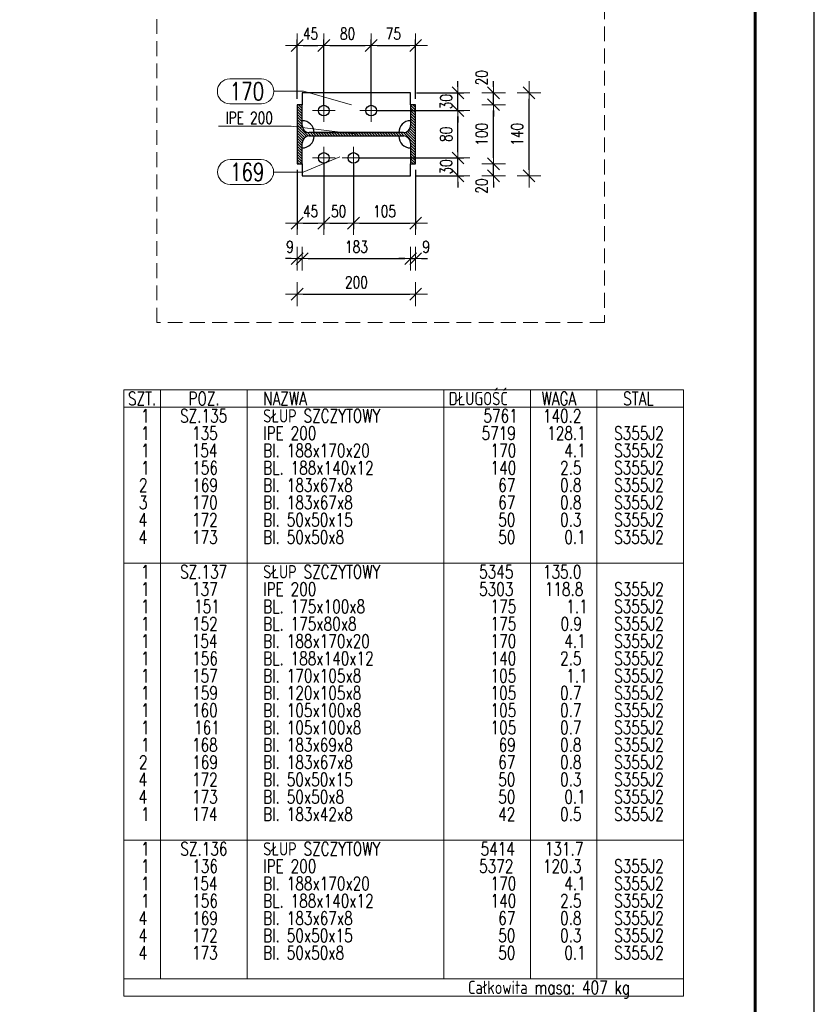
# Model space of a CAD drawing. Header units: millimetres. Extents: x -165 to 441, y 14674 to 15169.
# Tile 17 of 21: x 301 to 435, y 14801 to 14967. Entities that reach past the tile are written whole.
import ezdxf

# ---------------------------------------------------------------- set-up
doc = ezdxf.new("R2010")
doc.units = ezdxf.units.MM
doc.header["$LTSCALE"] = 10
doc.linetypes.add('HIDDEN', pattern=[0.375, 0.25, -0.125])
doc.linetypes.add('MITTE', pattern=[2, 1.25, -0.25, 0.25, -0.25])
doc.layers.get('Defpoints').update_dxf_attribs({"color": 1})
doc.layers.add('_FORMATKA', color=8, linetype='Continuous', plot=False)
for name, color, linetype, lineweight in [('_RAMKA', 7, 'Continuous', 35), ('PS_DIM', 4, 'Continuous', 13), ('PS_Hatch', 3, 'Continuous', 9), ('PS_Hidden', 2, 'HIDDEN', 9), ('PS_Mid', 5, 'MITTE', 15), ('PS_Pos', 1, 'Continuous', 15), ('PS_SOLID', 7, 'Continuous', 30)]:
    doc.layers.add(name, color=color, linetype=linetype, lineweight=lineweight)
doc.styles.add('simplex', font='simplex.shx', dxfattribs={"width": 0.75})
doc.dimstyles.new('1_10_PRZ', dxfattribs={"dimtxt": 2, "dimasz": 1, "dimexe": 2, "dimexo": 5, "dimgap": 1, "dimtad": 1, "dimdec": 0, "dimlfac": 10, "dimtxsty": 'simplex', "dimblk": 'dimznak', "dimcen": 2, "dimse1": 1, "dimse2": 1, "dimclrt": 3, "dimadec": 1, "dimazin": 0, "dimtfac": 1, "dimtdec": 0, "dimtix": 1, "dimtmove": 2, "dimatfit": 3, "dimldrblk": 'dim-grot', "dimfxl": 1, "dimarcsym": 0})
doc.dimstyles.new('1_10_SC', dxfattribs={"dimtxt": 2, "dimasz": 1, "dimexe": 1, "dimexo": 1, "dimgap": 1, "dimtad": 1, "dimdec": 0, "dimlfac": 10, "dimtxsty": 'simplex', "dimblk": 'dimznak', "dimcen": 2, "dimclrd": 256, "dimclre": 256, "dimclrt": 3, "dimadec": 1, "dimazin": 0, "dimtfac": 1, "dimtdec": 0, "dimtix": 1, "dimtmove": 2, "dimatfit": 3, "dimldrblk": 'dim-grot', "dimfxl": 1, "dimarcsym": 0})

# ---------------------------------------------------------------- blocks, each defined once
blk = doc.blocks.new('*U150')
at = {"layer": '_FORMATKA', "lineweight": -3}
blk.add_lwpolyline([(-594, 0), (0, 0), (0, 420), (-594, 420)], close=True, dxfattribs=at)
at = {"layer": '_RAMKA', "lineweight": -3, "const_width": 0.5}
blk.add_lwpolyline([(-564, 10), (-10, 10), (-10, 410), (-564, 410)], close=True, dxfattribs=at)
blk = doc.blocks.new('dimznak')
at = {"color": 0}
for points in [[(0, 2), (0, -2)], [(-2, 0), (2, 0)]]:
    blk.add_lwpolyline(points, dxfattribs=at)
at = {"color": 2}
blk.add_lwpolyline([(1, 1), (-1, -1)], dxfattribs=at)
blk = doc.blocks.new('*D175')
at = {"layer": 'Defpoints', "color": 0, "transparency": 16777216}
for p in [(352.47, 14962.45), (347.97, 14952.45), (352.47, 14951.45)]:
    blk.add_point(p, dxfattribs=at)
at = {"layer": 'PS_DIM', "lineweight": -2, "transparency": 16777216}
for p, q in [((347.97, 14953.45), (347.97, 14963.45)), ((352.47, 14952.45), (352.47, 14963.45)), ((348.97, 14962.45), (351.47, 14962.45))]:
    blk.add_line(p, q, dxfattribs=at)
at = {"layer": 'PS_DIM', "lineweight": -2, "transparency": 16777216, "rotation": 180}
blk.add_blockref('dimznak', (347.97, 14962.45), dxfattribs=at)
at = {"layer": 'PS_DIM', "lineweight": -2, "transparency": 16777216}
blk.add_blockref('dimznak', (352.47, 14962.45), dxfattribs=at)
at = {"layer": 'PS_DIM', "color": 3, "transparency": 16777216, "insert": (350.22, 14964.45), "char_height": 2, "attachment_point": 5, "style": 'simplex'}
blk.add_mtext('45', dxfattribs=at)
blk = doc.blocks.new('dim-grot')
blk.add_hatch(color=256).paths.add_polyline_path([(0, 0), (-2, 0.5), (-2, -0.5)])
blk.add_lwpolyline([(0, 0), (-2, 0.5), (-2, -0.5), (0, 0)])
blk = doc.blocks.new('*D176')
at = {"layer": 'Defpoints', "color": 0, "transparency": 16777216}
for p in [(360.47, 14962.45), (352.47, 14951.45), (360.47, 14951.45)]:
    blk.add_point(p, dxfattribs=at)
at = {"layer": 'PS_DIM', "lineweight": -2, "transparency": 16777216}
for p, q in [((352.47, 14952.45), (352.47, 14963.45)), ((360.47, 14952.45), (360.47, 14963.45)), ((353.47, 14962.45), (359.47, 14962.45))]:
    blk.add_line(p, q, dxfattribs=at)
at = {"layer": 'PS_DIM', "lineweight": -2, "transparency": 16777216, "rotation": 180}
blk.add_blockref('dimznak', (352.47, 14962.45), dxfattribs=at)
at = {"layer": 'PS_DIM', "lineweight": -2, "transparency": 16777216}
blk.add_blockref('dimznak', (360.47, 14962.45), dxfattribs=at)
at = {"layer": 'PS_DIM', "color": 3, "transparency": 16777216, "insert": (356.47, 14964.45), "char_height": 2, "attachment_point": 5, "style": 'simplex'}
blk.add_mtext('80', dxfattribs=at)
blk = doc.blocks.new('*D177')
at = {"layer": 'Defpoints', "color": 0, "transparency": 16777216}
for p in [(367.97, 14962.45), (360.47, 14951.45), (367.97, 14952.45)]:
    blk.add_point(p, dxfattribs=at)
at = {"layer": 'PS_DIM', "lineweight": -2, "transparency": 16777216}
for p, q in [((360.47, 14952.45), (360.47, 14963.45)), ((367.97, 14953.45), (367.97, 14963.45)), ((361.47, 14962.45), (366.97, 14962.45))]:
    blk.add_line(p, q, dxfattribs=at)
at = {"layer": 'PS_DIM', "lineweight": -2, "transparency": 16777216, "rotation": 180}
blk.add_blockref('dimznak', (360.47, 14962.45), dxfattribs=at)
at = {"layer": 'PS_DIM', "lineweight": -2, "transparency": 16777216}
blk.add_blockref('dimznak', (367.97, 14962.45), dxfattribs=at)
at = {"layer": 'PS_DIM', "color": 3, "transparency": 16777216, "insert": (364.22, 14964.45), "char_height": 2, "attachment_point": 5, "style": 'simplex'}
blk.add_mtext('75', dxfattribs=at)
blk = doc.blocks.new('*D178')
at = {"layer": 'Defpoints', "color": 0, "transparency": 16777216}
for p in [(352.47, 14943.45), (347.97, 14942.45), (352.47, 14932.45)]:
    blk.add_point(p, dxfattribs=at)
at = {"layer": 'PS_DIM', "lineweight": -2, "transparency": 16777216}
for p, q in [((347.97, 14941.45), (347.97, 14931.45)), ((352.47, 14942.45), (352.47, 14931.45)), ((348.97, 14932.45), (351.47, 14932.45))]:
    blk.add_line(p, q, dxfattribs=at)
at = {"layer": 'PS_DIM', "lineweight": -2, "transparency": 16777216, "rotation": 180}
blk.add_blockref('dimznak', (347.97, 14932.45), dxfattribs=at)
at = {"layer": 'PS_DIM', "lineweight": -2, "transparency": 16777216}
blk.add_blockref('dimznak', (352.47, 14932.45), dxfattribs=at)
at = {"layer": 'PS_DIM', "color": 3, "transparency": 16777216, "insert": (350.22, 14934.45), "char_height": 2, "attachment_point": 5, "style": 'simplex'}
blk.add_mtext('45', dxfattribs=at)
blk = doc.blocks.new('*D179')
at = {"layer": 'Defpoints', "color": 0, "transparency": 16777216}
for p in [(352.47, 14943.45), (357.47, 14943.45), (357.47, 14932.45)]:
    blk.add_point(p, dxfattribs=at)
at = {"layer": 'PS_DIM', "lineweight": -2, "transparency": 16777216}
for p, q in [((352.47, 14942.45), (352.47, 14931.45)), ((357.47, 14942.45), (357.47, 14931.45)), ((353.47, 14932.45), (356.47, 14932.45))]:
    blk.add_line(p, q, dxfattribs=at)
at = {"layer": 'PS_DIM', "lineweight": -2, "transparency": 16777216, "rotation": 180}
blk.add_blockref('dimznak', (352.47, 14932.45), dxfattribs=at)
at = {"layer": 'PS_DIM', "lineweight": -2, "transparency": 16777216}
blk.add_blockref('dimznak', (357.47, 14932.45), dxfattribs=at)
at = {"layer": 'PS_DIM', "color": 3, "transparency": 16777216, "insert": (354.97, 14934.45), "char_height": 2, "attachment_point": 5, "style": 'simplex'}
blk.add_mtext('50', dxfattribs=at)
blk = doc.blocks.new('*D180')
at = {"layer": 'Defpoints', "color": 0, "transparency": 16777216}
for p in [(357.47, 14943.45), (367.97, 14942.45), (367.97, 14932.45)]:
    blk.add_point(p, dxfattribs=at)
at = {"layer": 'PS_DIM', "lineweight": -2, "transparency": 16777216}
for p, q in [((357.47, 14942.45), (357.47, 14931.45)), ((367.97, 14941.45), (367.97, 14931.45)), ((358.47, 14932.45), (366.97, 14932.45))]:
    blk.add_line(p, q, dxfattribs=at)
at = {"layer": 'PS_DIM', "lineweight": -2, "transparency": 16777216, "rotation": 180}
blk.add_blockref('dimznak', (357.47, 14932.45), dxfattribs=at)
at = {"layer": 'PS_DIM', "lineweight": -2, "transparency": 16777216}
blk.add_blockref('dimznak', (367.97, 14932.45), dxfattribs=at)
at = {"layer": 'PS_DIM', "color": 3, "transparency": 16777216, "insert": (362.72, 14934.45), "char_height": 2, "attachment_point": 5, "style": 'simplex'}
blk.add_mtext('105', dxfattribs=at)
blk = doc.blocks.new('*D181')
at = {"layer": 'Defpoints', "color": 0, "transparency": 16777216}
for p in [(347.97, 14942.45), (348.82, 14942.45), (348.82, 14926.45)]:
    blk.add_point(p, dxfattribs=at)
at = {"layer": 'PS_DIM', "color": 0, "lineweight": -2, "transparency": 16777216}
for p, q in [((346.97, 14926.45), (345.97, 14926.45)), ((347.97, 14926.45), (348.82, 14926.45)), ((349.82, 14926.45), (350.82, 14926.45))]:
    blk.add_line(p, q, dxfattribs=at)
blk.add_blockref('dimznak', (347.97, 14926.45), dxfattribs=at)
at = {"layer": 'PS_DIM', "color": 0, "lineweight": -2, "transparency": 16777216, "rotation": 180}
blk.add_blockref('dimznak', (348.82, 14926.45), dxfattribs=at)
at = {"layer": 'PS_DIM', "color": 3, "transparency": 16777216, "insert": (346.75, 14928.45), "char_height": 2, "attachment_point": 5, "style": 'simplex'}
blk.add_mtext('9', dxfattribs=at)
blk = doc.blocks.new('*D182')
at = {"layer": 'Defpoints', "color": 0, "transparency": 16777216}
for p in [(348.82, 14942.45), (367.12, 14940.45), (367.12, 14926.45)]:
    blk.add_point(p, dxfattribs=at)
at = {"layer": 'PS_DIM', "color": 0, "lineweight": -2, "transparency": 16777216}
blk.add_line((349.82, 14926.45), (366.12, 14926.45), dxfattribs=at)
at = {"layer": 'PS_DIM', "color": 0, "lineweight": -2, "transparency": 16777216, "rotation": 180}
blk.add_blockref('dimznak', (348.82, 14926.45), dxfattribs=at)
at = {"layer": 'PS_DIM', "color": 0, "lineweight": -2, "transparency": 16777216}
blk.add_blockref('dimznak', (367.12, 14926.45), dxfattribs=at)
at = {"layer": 'PS_DIM', "color": 3, "transparency": 16777216, "insert": (357.97, 14928.45), "char_height": 2, "attachment_point": 5, "style": 'simplex'}
blk.add_mtext('183', dxfattribs=at)
blk = doc.blocks.new('*D183')
at = {"layer": 'Defpoints', "color": 0, "transparency": 16777216}
for p in [(367.97, 14942.45), (367.12, 14940.45), (367.97, 14926.45)]:
    blk.add_point(p, dxfattribs=at)
at = {"layer": 'PS_DIM', "color": 0, "lineweight": -2, "transparency": 16777216}
for p, q in [((366.12, 14926.45), (365.12, 14926.45)), ((367.12, 14926.45), (367.97, 14926.45)), ((368.97, 14926.45), (369.97, 14926.45))]:
    blk.add_line(p, q, dxfattribs=at)
blk.add_blockref('dimznak', (367.12, 14926.45), dxfattribs=at)
at = {"layer": 'PS_DIM', "color": 0, "lineweight": -2, "transparency": 16777216, "rotation": 180}
blk.add_blockref('dimznak', (367.97, 14926.45), dxfattribs=at)
at = {"layer": 'PS_DIM', "color": 3, "transparency": 16777216, "insert": (369.74, 14928.45), "char_height": 2, "attachment_point": 5, "style": 'simplex'}
blk.add_mtext('9', dxfattribs=at)
blk = doc.blocks.new('*D184')
at = {"layer": 'Defpoints', "color": 0, "transparency": 16777216}
for p in [(347.97, 14942.45), (367.97, 14942.45), (367.97, 14920.45)]:
    blk.add_point(p, dxfattribs=at)
at = {"layer": 'PS_DIM', "color": 0, "lineweight": -2, "transparency": 16777216}
blk.add_line((348.97, 14920.45), (366.97, 14920.45), dxfattribs=at)
at = {"layer": 'PS_DIM', "color": 0, "lineweight": -2, "transparency": 16777216, "rotation": 180}
blk.add_blockref('dimznak', (347.97, 14920.45), dxfattribs=at)
at = {"layer": 'PS_DIM', "color": 0, "lineweight": -2, "transparency": 16777216}
blk.add_blockref('dimznak', (367.97, 14920.45), dxfattribs=at)
at = {"layer": 'PS_DIM', "color": 3, "transparency": 16777216, "insert": (357.97, 14922.45), "char_height": 2, "attachment_point": 5, "style": 'simplex'}
blk.add_mtext('200', dxfattribs=at)
blk = doc.blocks.new('*D185')
at = {"layer": 'Defpoints', "color": 0, "transparency": 16777216}
for p in [(357.47, 14943.45), (375.12, 14943.45), (367.12, 14940.45)]:
    blk.add_point(p, dxfattribs=at)
at = {"layer": 'PS_DIM', "lineweight": -2, "transparency": 16777216}
for p, q in [((375.12, 14944.45), (375.12, 14945.45)), ((358.47, 14943.45), (376.12, 14943.45)), ((375.12, 14940.45), (375.12, 14943.45)), ((368.12, 14940.45), (376.12, 14940.45)), ((375.12, 14939.45), (375.12, 14938.45))]:
    blk.add_line(p, q, dxfattribs=at)
for p, rotation in [((375.12, 14943.45), 270), ((375.12, 14940.45), 90)]:
    blk.add_blockref('dimznak', p, dxfattribs=dict(at, rotation=rotation))
at = {"layer": 'PS_DIM', "color": 3, "transparency": 16777216, "insert": (373.12, 14941.95), "char_height": 2, "attachment_point": 5, "rotation": 90, "style": 'simplex'}
blk.add_mtext('30', dxfattribs=at)
blk = doc.blocks.new('*D186')
at = {"layer": 'Defpoints', "color": 0, "transparency": 16777216}
for p in [(360.47, 14951.45), (375.12, 14951.45), (357.47, 14943.45)]:
    blk.add_point(p, dxfattribs=at)
at = {"layer": 'PS_DIM', "lineweight": -2, "transparency": 16777216}
for p, q in [((361.47, 14951.45), (376.12, 14951.45)), ((375.12, 14944.45), (375.12, 14950.45)), ((358.47, 14943.45), (376.12, 14943.45))]:
    blk.add_line(p, q, dxfattribs=at)
for p, rotation in [((375.12, 14951.45), 90), ((375.12, 14943.45), 270)]:
    blk.add_blockref('dimznak', p, dxfattribs=dict(at, rotation=rotation))
at = {"layer": 'PS_DIM', "color": 3, "transparency": 16777216, "insert": (373.12, 14947.45), "char_height": 2, "attachment_point": 5, "rotation": 90, "style": 'simplex'}
blk.add_mtext('80', dxfattribs=at)
blk = doc.blocks.new('*D187')
at = {"layer": 'Defpoints', "color": 0, "transparency": 16777216}
for p in [(367.12, 14954.45), (375.12, 14954.45), (360.47, 14951.45)]:
    blk.add_point(p, dxfattribs=at)
at = {"layer": 'PS_DIM', "lineweight": -2, "transparency": 16777216}
for p, q in [((375.12, 14955.45), (375.12, 14956.45)), ((368.12, 14954.45), (376.12, 14954.45)), ((375.12, 14951.45), (375.12, 14954.45)), ((361.47, 14951.45), (376.12, 14951.45)), ((375.12, 14950.45), (375.12, 14949.45))]:
    blk.add_line(p, q, dxfattribs=at)
for p, rotation in [((375.12, 14954.45), 270), ((375.12, 14951.45), 90)]:
    blk.add_blockref('dimznak', p, dxfattribs=dict(at, rotation=rotation))
at = {"layer": 'PS_DIM', "color": 3, "transparency": 16777216, "insert": (373.12, 14952.95), "char_height": 2, "attachment_point": 5, "rotation": 90, "style": 'simplex'}
blk.add_mtext('30', dxfattribs=at)
blk = doc.blocks.new('*D188')
at = {"layer": 'Defpoints', "color": 0, "transparency": 16777216}
for p in [(367.97, 14942.45), (381.12, 14942.45), (367.12, 14940.45)]:
    blk.add_point(p, dxfattribs=at)
at = {"layer": 'PS_DIM', "color": 0, "lineweight": -2, "transparency": 16777216}
for p, q in [((381.12, 14943.45), (381.12, 14944.45)), ((381.12, 14940.45), (381.12, 14942.45)), ((381.12, 14939.45), (381.12, 14938.45))]:
    blk.add_line(p, q, dxfattribs=at)
for p, rotation in [((381.12, 14942.45), 270), ((381.12, 14940.45), 90)]:
    blk.add_blockref('dimznak', p, dxfattribs=dict(at, rotation=rotation))
at = {"layer": 'PS_DIM', "color": 3, "transparency": 16777216, "insert": (379.12, 14938.7), "char_height": 2, "attachment_point": 5, "rotation": 90, "style": 'simplex'}
blk.add_mtext('20', dxfattribs=at)
blk = doc.blocks.new('*D189')
at = {"layer": 'Defpoints', "color": 0, "transparency": 16777216}
for p in [(367.12, 14952.45), (381.12, 14952.45), (367.97, 14942.45)]:
    blk.add_point(p, dxfattribs=at)
at = {"layer": 'PS_DIM', "color": 0, "lineweight": -2, "transparency": 16777216}
blk.add_line((381.12, 14943.45), (381.12, 14951.45), dxfattribs=at)
for p, rotation in [((381.12, 14952.45), 90), ((381.12, 14942.45), 270)]:
    blk.add_blockref('dimznak', p, dxfattribs=dict(at, rotation=rotation))
at = {"layer": 'PS_DIM', "color": 3, "transparency": 16777216, "insert": (379.12, 14947.45), "char_height": 2, "attachment_point": 5, "rotation": 90, "style": 'simplex'}
blk.add_mtext('100', dxfattribs=at)
blk = doc.blocks.new('*D190')
at = {"layer": 'Defpoints', "color": 0, "transparency": 16777216}
for p in [(367.12, 14954.45), (381.12, 14954.45), (367.12, 14952.45)]:
    blk.add_point(p, dxfattribs=at)
at = {"layer": 'PS_DIM', "color": 0, "lineweight": -2, "transparency": 16777216}
for p, q in [((381.12, 14955.45), (381.12, 14956.45)), ((381.12, 14952.45), (381.12, 14954.45)), ((381.12, 14951.45), (381.12, 14950.45))]:
    blk.add_line(p, q, dxfattribs=at)
for p, rotation in [((381.12, 14954.45), 270), ((381.12, 14952.45), 90)]:
    blk.add_blockref('dimznak', p, dxfattribs=dict(at, rotation=rotation))
at = {"layer": 'PS_DIM', "color": 3, "transparency": 16777216, "insert": (379.12, 14957), "char_height": 2, "attachment_point": 5, "rotation": 90, "style": 'simplex'}
blk.add_mtext('20', dxfattribs=at)
blk = doc.blocks.new('*D191')
at = {"layer": 'Defpoints', "color": 0, "transparency": 16777216}
for p in [(367.12, 14954.45), (387.12, 14954.45), (367.12, 14940.45)]:
    blk.add_point(p, dxfattribs=at)
at = {"layer": 'PS_DIM', "color": 0, "lineweight": -2, "transparency": 16777216}
blk.add_line((387.12, 14941.45), (387.12, 14953.45), dxfattribs=at)
for p, rotation in [((387.12, 14954.45), 90), ((387.12, 14940.45), 270)]:
    blk.add_blockref('dimznak', p, dxfattribs=dict(at, rotation=rotation))
at = {"layer": 'PS_DIM', "color": 3, "transparency": 16777216, "insert": (385.12, 14947.45), "char_height": 2, "attachment_point": 5, "rotation": 90, "style": 'simplex'}
blk.add_mtext('140', dxfattribs=at)
blk = doc.blocks.new('*X316')
at = {"color": 7}
for p, q in [((413.22, 14904.28), (318.72, 14904.28)), ((318.72, 14904.28), (318.72, 14801.9)), ((413.22, 14801.9), (413.22, 14904.28)), ((318.72, 14801.9), (413.22, 14801.9))]:
    blk.add_line(p, q, dxfattribs=at)
at = {"color": 3}
for p, q in [((324.9, 14904.28), (324.9, 14804.83)), ((339.53, 14904.28), (339.53, 14804.83)), ((372.72, 14904.28), (372.72, 14804.83)), ((387.34, 14904.28), (387.34, 14804.83)), ((398.59, 14904.28), (398.59, 14804.83)), ((318.72, 14901.35), (413.22, 14901.35)), ((318.72, 14875.03), (413.22, 14875.03)), ((318.72, 14828.23), (413.22, 14828.23)), ((318.72, 14804.83), (413.22, 14804.83))]:
    blk.add_line(p, q, dxfattribs=at)
at = {"color": 1, "style": 'simplex', "width": 0.75}
for s, p in [('SZT.', (319.4, 14901.69)), ('POZ.', (329.6, 14901.69)), ('NAZWA', (342.23, 14901.69)), ('DŁUGOŚĆ', (373.55, 14901.69)), ('WAGA', (389.22, 14901.69)), ('STAL', (403.01, 14901.69)), ('Całkowita masa: 407 kg', (376.81, 14802.24))]:
    blk.add_text(s, height=2.25, dxfattribs=at).set_placement(p)
at = {"color": 3, "style": 'simplex', "width": 0.75}
for s, p in [('1', (321.61, 14898.77)), ('SZ.135', (328.2, 14898.77)), ('SŁUP SZCZYTOWY', (342.23, 14898.77)), ('5761', (379.42, 14898.77)), ('140.2', (389.46, 14898.77)), ('SŁUP SZCZYTOWY', (342.23, 14872.44)), ('1', (321.61, 14872.44)), ('SZ.137', (328.2, 14872.44)), ('5345', (378.69, 14872.44)), ('135.0', (389.46, 14872.44)), ('SŁUP SZCZYTOWY', (342.23, 14825.64)), ('1', (321.61, 14825.64)), ('SZ.136', (328.24, 14825.64)), ('5414', (378.94, 14825.64)), ('131.7', (389.78, 14825.64))]:
    blk.add_text(s, height=2.25, dxfattribs=at).set_placement(p)
at = {"color": 4, "style": 'simplex', "width": 0.75}
for s, p in [('1', (321.61, 14895.84)), ('135', (330.21, 14895.84)), ('IPE 200', (342.23, 14895.84)), ('5719', (379.1, 14895.84)), ('128.1', (390.19, 14895.84)), ('S355J2', (401.48, 14895.84)), ('1', (321.61, 14892.92)), ('154', (330.17, 14892.92)), ('Bl. 188x170x20', (342.23, 14892.92)), ('170', (380.62, 14892.92)), ('4.1', (393.08, 14892.92)), ('S355J2', (401.48, 14892.92)), ('1', (321.61, 14889.99)), ('156', (330.25, 14889.99)), ('BL. 188x140x12', (342.23, 14889.99)), ('140', (380.62, 14889.99)), ('2.5', (392.36, 14889.99)), ('S355J2', (401.48, 14889.99)), ('2', (321.25, 14887.07)), ('169', (330.25, 14887.07)), ('Bl. 183x67x8', (342.23, 14887.07)), ('67', (381.91, 14887.07)), ('0.8', (392.36, 14887.07)), ('S355J2', (401.48, 14887.07)), ('Bl. 183x67x8', (342.23, 14884.14)), ('3', (321.25, 14884.14)), ('170', (330.21, 14884.14)), ('67', (381.91, 14884.14)), ('0.8', (392.36, 14884.14)), ('S355J2', (401.48, 14884.14)), ('4', (321.21, 14881.22)), ('172', (330.21, 14881.22)), ('Bl. 50x50x15', (342.23, 14881.22)), ('50', (381.91, 14881.22)), ('0.3', (392.36, 14881.22)), ('S355J2', (401.48, 14881.22)), ('4', (321.21, 14878.29)), ('173', (330.21, 14878.29)), ('Bl. 50x50x8', (342.23, 14878.29)), ('50', (381.91, 14878.29)), ('0.1', (393.08, 14878.29)), ('S355J2', (401.48, 14878.29)), ('1', (321.61, 14869.52)), ('137', (330.21, 14869.52)), ('IPE 200', (342.23, 14869.52)), ('5303', (378.69, 14869.52)), ('118.8', (389.78, 14869.52)), ('S355J2', (401.48, 14869.52)), ('1', (321.61, 14866.59)), ('151', (330.57, 14866.59)), ('BL. 175x100x8', (342.23, 14866.59)), ('175', (380.62, 14866.59)), ('1.1', (393.4, 14866.59)), ('S355J2', (401.48, 14866.59)), ('1', (321.61, 14863.67)), ('152', (330.21, 14863.67)), ('BL. 175x80x8', (342.23, 14863.67)), ('175', (380.62, 14863.67)), ('0.9', (392.44, 14863.67)), ('S355J2', (401.48, 14863.67)), ('1', (321.61, 14860.74)), ('154', (330.17, 14860.74)), ('Bl. 188x170x20', (342.23, 14860.74)), ('170', (380.62, 14860.74)), ('4.1', (393.08, 14860.74)), ('S355J2', (401.48, 14860.74)), ('1', (321.61, 14857.82)), ('156', (330.25, 14857.82)), ('BL. 188x140x12', (342.23, 14857.82)), ('140', (380.62, 14857.82)), ('2.5', (392.36, 14857.82)), ('S355J2', (401.48, 14857.82)), ('1', (321.61, 14854.89)), ('157', (330.21, 14854.89)), ('Bl. 170x105x8', (342.23, 14854.89)), ('105', (380.62, 14854.89)), ('1.1', (393.4, 14854.89)), ('S355J2', (401.48, 14854.89)), ('1', (321.61, 14851.97)), ('159', (330.25, 14851.97)), ('Bl. 120x105x8', (342.23, 14851.97)), ('105', (380.62, 14851.97)), ('0.7', (392.36, 14851.97)), ('S355J2', (401.48, 14851.97)), ('1', (321.61, 14849.04)), ('160', (330.21, 14849.04)), ('Bl. 105x100x8', (342.23, 14849.04)), ('105', (380.62, 14849.04)), ('0.7', (392.36, 14849.04)), ('S355J2', (401.48, 14849.04)), ('1', (321.61, 14846.12)), ('161', (330.57, 14846.12)), ('Bl. 105x100x8', (342.23, 14846.12)), ('105', (380.62, 14846.12)), ('0.7', (392.36, 14846.12)), ('S355J2', (401.48, 14846.12)), ('1', (321.61, 14843.19)), ('168', (330.21, 14843.19)), ('Bl. 183x69x8', (342.23, 14843.19)), ('69', (381.99, 14843.19)), ('0.8', (392.36, 14843.19)), ('S355J2', (401.48, 14843.19)), ('2', (321.25, 14840.27)), ('169', (330.25, 14840.27)), ('Bl. 183x67x8', (342.23, 14840.27)), ('67', (381.91, 14840.27)), ('0.8', (392.36, 14840.27)), ('S355J2', (401.48, 14840.27)), ('4', (321.21, 14837.34)), ('172', (330.21, 14837.34)), ('Bl. 50x50x15', (342.23, 14837.34)), ('50', (381.91, 14837.34)), ('0.3', (392.36, 14837.34)), ('S355J2', (401.48, 14837.34)), ('4', (321.21, 14834.42)), ('173', (330.21, 14834.42)), ('Bl. 50x50x8', (342.23, 14834.42)), ('50', (381.91, 14834.42)), ('0.1', (393.08, 14834.42)), ('S355J2', (401.48, 14834.42)), ('1', (321.61, 14831.49)), ('174', (330.17, 14831.49)), ('Bl. 183x42x8', (342.23, 14831.49)), ('42', (381.91, 14831.49)), ('0.5', (392.36, 14831.49)), ('S355J2', (401.48, 14831.49)), ('1', (321.61, 14822.72)), ('136', (330.25, 14822.72)), ('IPE 200', (342.23, 14822.72)), ('5372', (378.69, 14822.72)), ('120.3', (389.46, 14822.72)), ('S355J2', (401.48, 14822.72)), ('1', (321.61, 14819.79)), ('154', (330.17, 14819.79)), ('Bl. 188x170x20', (342.23, 14819.79)), ('170', (380.62, 14819.79)), ('4.1', (393.08, 14819.79)), ('S355J2', (401.48, 14819.79)), ('1', (321.61, 14816.87)), ('156', (330.25, 14816.87)), ('BL. 188x140x12', (342.23, 14816.87)), ('140', (380.62, 14816.87)), ('2.5', (392.36, 14816.87)), ('S355J2', (401.48, 14816.87)), ('4', (321.21, 14813.94)), ('169', (330.25, 14813.94)), ('Bl. 183x67x8', (342.23, 14813.94)), ('67', (381.91, 14813.94)), ('0.8', (392.36, 14813.94)), ('S355J2', (401.48, 14813.94)), ('Bl. 50x50x15', (342.23, 14811.02)), ('4', (321.21, 14811.02)), ('172', (330.21, 14811.02)), ('50', (381.91, 14811.02)), ('0.3', (392.36, 14811.02)), ('S355J2', (401.48, 14811.02)), ('4', (321.21, 14808.09)), ('173', (330.21, 14808.09)), ('Bl. 50x50x8', (342.23, 14808.09)), ('50', (381.91, 14808.09)), ('0.1', (393.08, 14808.09)), ('S355J2', (401.48, 14808.09))]:
    blk.add_text(s, height=2.25, dxfattribs=at).set_placement(p)
blk = doc.blocks.new('*X329')
at = {"color": 1}
for p in [(334.69, 14948.83), (357.97, 14947.45)]:
    blk.add_line(p, (346.93, 14948.83), dxfattribs=at)
at = {"color": 3, "style": 'simplex', "width": 0.75}
blk.add_text('IPE 200 ', height=2, dxfattribs=at).set_placement((335.89, 14949.23))
blk = doc.blocks.new('*X330')
at = {"color": 1}
for p, q in [((336.64, 14943.18), (341.89, 14943.18)), ((355.19, 14943.62), (348.99, 14941.08)), ((343.99, 14941.08), (348.99, 14941.08)), ((336.64, 14938.98), (341.89, 14938.98))]:
    blk.add_line(p, q, dxfattribs=at)
for centre, start, end in [((336.64, 14941.08), 90, 270), ((341.89, 14941.08), 270, 90)]:
    blk.add_arc(centre, 2.1, start, end, dxfattribs=at)
at = {"color": 2, "style": 'simplex', "width": 0.75}
blk.add_text('169', height=3, dxfattribs=at).set_placement((336.64, 14939.58))
blk = doc.blocks.new('*X331')
at = {"color": 1}
for p, q in [((336.59, 14956.81), (341.94, 14956.81)), ((344.04, 14954.71), (349.04, 14954.71)), ((357.15, 14952.4), (349.04, 14954.71)), ((336.59, 14952.61), (341.94, 14952.61))]:
    blk.add_line(p, q, dxfattribs=at)
for centre, start, end in [((336.59, 14954.71), 90, 270), ((341.94, 14954.71), 270, 90)]:
    blk.add_arc(centre, 2.1, start, end, dxfattribs=at)
at = {"color": 2, "style": 'simplex', "width": 0.75}
blk.add_text('170', height=3, dxfattribs=at).set_placement((336.59, 14953.21))

msp = doc.modelspace()

# ---------------------------------------------------------------- hatches: boundary and pattern name
at = {"layer": 'PS_Hatch'}
h = msp.add_hatch(dxfattribs=at)
h.set_pattern_fill('ANSI31', color=256, scale=0.1, angle=90, style=0)
h.set_pattern_definition([(135, (-14536.58422, 14849.1502), (-0.224506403, -0.224506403), [])])
h.paths.add_polyline_path([(367.97, 14942.45), (367.97, 14952.45), (367.12, 14952.45), (367.12, 14948.93), (367.1, 14948.7), (367.03, 14948.48), (366.92, 14948.27), (366.77, 14948.09), (366.59, 14947.94), (366.38, 14947.83), (366.15, 14947.76), (365.92, 14947.73), (350.02, 14947.73), (349.79, 14947.76), (349.56, 14947.83), (349.35, 14947.94), (349.17, 14948.09), (349.02, 14948.27), (348.91, 14948.48), (348.84, 14948.7), (348.82, 14948.93), (348.82, 14952.45), (347.97, 14952.45), (347.97, 14942.45), (348.82, 14942.45), (348.82, 14945.97), (348.84, 14946.21), (348.91, 14946.43), (349.02, 14946.64), (349.17, 14946.82), (349.35, 14946.97), (349.56, 14947.08), (349.79, 14947.15), (350.02, 14947.17), (365.92, 14947.17), (366.15, 14947.15), (366.38, 14947.08), (366.59, 14946.97), (366.77, 14946.82), (366.92, 14946.64), (367.03, 14946.43), (367.1, 14946.21), (367.12, 14945.97), (367.12, 14942.45)])

# ---------------------------------------------------------------- linework, layer by layer
at = {"layer": 'PS_Hidden'}
msp.add_lwpolyline([(324.25, 15044.42), (399.87, 15044.42), (399.87, 14915.66), (324.25, 14915.66)], close=True, dxfattribs=at)
at = {"layer": 'PS_Mid', "color": 5, "linetype": 'MITTE', "extrusion": (0, -1, 2.22045e-16)}
for p, q in [((352.47, 14949.55), (352.47, 14953.35)), ((360.47, 14949.55), (360.47, 14953.35)), ((350.57, 14951.45), (354.37, 14951.45)), ((358.57, 14951.45), (362.37, 14951.45)), ((352.47, 14941.55), (352.47, 14945.35)), ((357.47, 14941.55), (357.47, 14945.35)), ((350.57, 14943.45), (354.37, 14943.45)), ((355.57, 14943.45), (359.37, 14943.45))]:
    msp.add_line(p, q, dxfattribs=at)
at = {"layer": 'PS_SOLID', "color": 7, "linetype": 'Continuous', "extrusion": (0, -1, 2.22045e-16)}
for p, q in [((367.12, 14954.45), (348.82, 14954.45)), ((348.82, 14954.45), (348.82, 14952.45)), ((367.12, 14952.45), (367.12, 14954.45)), ((348.82, 14952.45), (347.97, 14952.45)), ((347.97, 14952.45), (347.97, 14942.45)), ((348.82, 14948.93), (348.82, 14952.45)), ((367.97, 14952.45), (367.12, 14952.45)), ((367.12, 14952.45), (367.12, 14948.93)), ((367.97, 14942.45), (367.97, 14952.45)), ((365.92, 14947.73), (350.02, 14947.73)), ((350.02, 14947.17), (365.92, 14947.17)), ((350.82, 14947.75), (365.12, 14947.75)), ((365.12, 14947.15), (350.82, 14947.15)), ((348.82, 14942.45), (348.82, 14945.97)), ((367.12, 14945.97), (367.12, 14942.45)), ((347.97, 14942.45), (348.82, 14942.45)), ((348.82, 14942.45), (348.82, 14940.45)), ((367.12, 14942.45), (367.97, 14942.45)), ((367.12, 14940.45), (367.12, 14942.45)), ((348.82, 14940.45), (367.12, 14940.45))]:
    msp.add_line(p, q, dxfattribs=at)
at = {"layer": 'PS_SOLID'}
for centre in [(352.47, 14951.45), (360.47, 14951.45), (352.47, 14943.45), (357.47, 14943.45)]:
    msp.add_circle(centre, 0.9, dxfattribs=at)
at = {"layer": 'PS_SOLID', "color": 7, "linetype": 'Continuous'}
for centre, radius, start, end in [((348.82, 14947.75), 2, 0, 90), ((367.12, 14947.75), 2, 90, 180), ((350.02, 14948.93), 1.2, 180, 270), ((365.92, 14948.93), 1.2, 270, 0), ((350.02, 14945.97), 1.2, 90, 180), ((348.82, 14947.15), 2, 270, 0), ((367.12, 14947.15), 2, 180, 270), ((365.92, 14945.97), 1.2, 0, 90)]:
    msp.add_arc(centre, radius, start, end, dxfattribs=at)

# ---------------------------------------------------------------- block references
at = {"layer": 'PS_DIM'}
msp.add_blockref('*U150', (435.28, 14673.77), dxfattribs=at)
at = {"layer": 'PS_DIM', "color": 2, "linetype": 'Continuous'}
msp.add_blockref('*X316', (0, 0), dxfattribs=at)
at = {"layer": 'PS_Pos'}
for name in ['*X331', '*X329', '*X330']:
    msp.add_blockref(name, (0, 0), dxfattribs=at)

# ---------------------------------------------------------------- dimensions: what is measured, and where the dimension line sits
at = {"layer": 'PS_DIM'}
for base, p1, p2, picture, middle in [((352.47, 14962.45), (347.97, 14952.45), (352.47, 14951.45), '*D175', (350.22, 14964.45)), ((360.47, 14962.45), (352.47, 14951.45), (360.47, 14951.45), '*D176', (356.47, 14964.45)), ((367.97, 14962.45), (360.47, 14951.45), (367.97, 14952.45), '*D177', (364.22, 14964.45)), ((352.47, 14932.45), (347.97, 14942.45), (352.47, 14943.45), '*D178', (350.22, 14934.45)), ((357.47, 14932.45), (352.47, 14943.45), (357.47, 14943.45), '*D179', (354.97, 14934.45)), ((367.97, 14932.45), (357.47, 14943.45), (367.97, 14942.45), '*D180', (362.72, 14934.45))]:
    dim = msp.add_linear_dim(base=base, p1=p1, p2=p2, dimstyle='1_10_SC', dxfattribs=at)
    dim.commit()
    dim.dimension.update_dxf_attribs({"geometry": picture, "text_midpoint": middle})
for base, p1, p2, picture, middle in [((381.12, 14954.45), (367.12, 14952.45), (367.12, 14954.45), '*D190', (379.12, 14957)), ((381.12, 14942.45), (367.12, 14940.45), (367.97, 14942.45), '*D188', (379.12, 14938.7))]:
    dim = msp.add_linear_dim(base=base, p1=p1, p2=p2, angle=90, dimstyle='1_10_PRZ', override={"dimfxl": 20, "dimfxlon": 1}, dxfattribs=at)
    dim.commit()
    dim.dimension.update_dxf_attribs({"geometry": picture, "text_midpoint": middle, "dimtype": 128})
for base, p1, p2, picture, middle in [((375.12, 14954.45), (360.47, 14951.45), (367.12, 14954.45), '*D187', (373.12, 14952.95)), ((375.12, 14951.45), (357.47, 14943.45), (360.47, 14951.45), '*D186', (373.12, 14947.45)), ((375.12, 14943.45), (367.12, 14940.45), (357.47, 14943.45), '*D185', (373.12, 14941.95))]:
    dim = msp.add_linear_dim(base=base, p1=p1, p2=p2, angle=90, dimstyle='1_10_SC', dxfattribs=at)
    dim.commit()
    dim.dimension.update_dxf_attribs({"geometry": picture, "text_midpoint": middle})
for base, p1, p2, picture, middle in [((387.12, 14954.45), (367.12, 14940.45), (367.12, 14954.45), '*D191', (385.12, 14947.45)), ((381.12, 14952.45), (367.97, 14942.45), (367.12, 14952.45), '*D189', (379.12, 14947.45))]:
    dim = msp.add_linear_dim(base=base, p1=p1, p2=p2, angle=90, dimstyle='1_10_PRZ', override={"dimfxl": 20, "dimfxlon": 1}, dxfattribs=at)
    dim.commit()
    dim.dimension.update_dxf_attribs({"geometry": picture, "text_midpoint": middle})
for base, p1, p2, picture, middle in [((348.8191662, 14926.45476104), (347.9691662, 14942.45476104), (348.8191662, 14942.45476104), '*D181', (346.75265583, 14928.45476104)), ((367.9691662, 14926.45476104), (367.1191662, 14940.45476104), (367.9691662, 14942.45476104), '*D183', (369.73538237, 14928.45476104))]:
    dim = msp.add_linear_dim(base=base, p1=p1, p2=p2, dimstyle='1_10_PRZ', override={"dimfxl": 20, "dimfxlon": 1}, dxfattribs=at)
    dim.commit()
    dim.dimension.update_dxf_attribs({"geometry": picture, "text_midpoint": middle, "dimtype": 128})
for base, p1, p2, picture, middle in [((367.97, 14920.45), (347.97, 14942.45), (367.97, 14942.45), '*D184', (357.97, 14922.45)), ((367.12, 14926.45), (348.82, 14942.45), (367.12, 14940.45), '*D182', (357.97, 14928.45))]:
    dim = msp.add_linear_dim(base=base, p1=p1, p2=p2, dimstyle='1_10_PRZ', override={"dimfxl": 20, "dimfxlon": 1}, dxfattribs=at)
    dim.commit()
    dim.dimension.update_dxf_attribs({"geometry": picture, "text_midpoint": middle})

doc.saveas('drawing.dxf')
